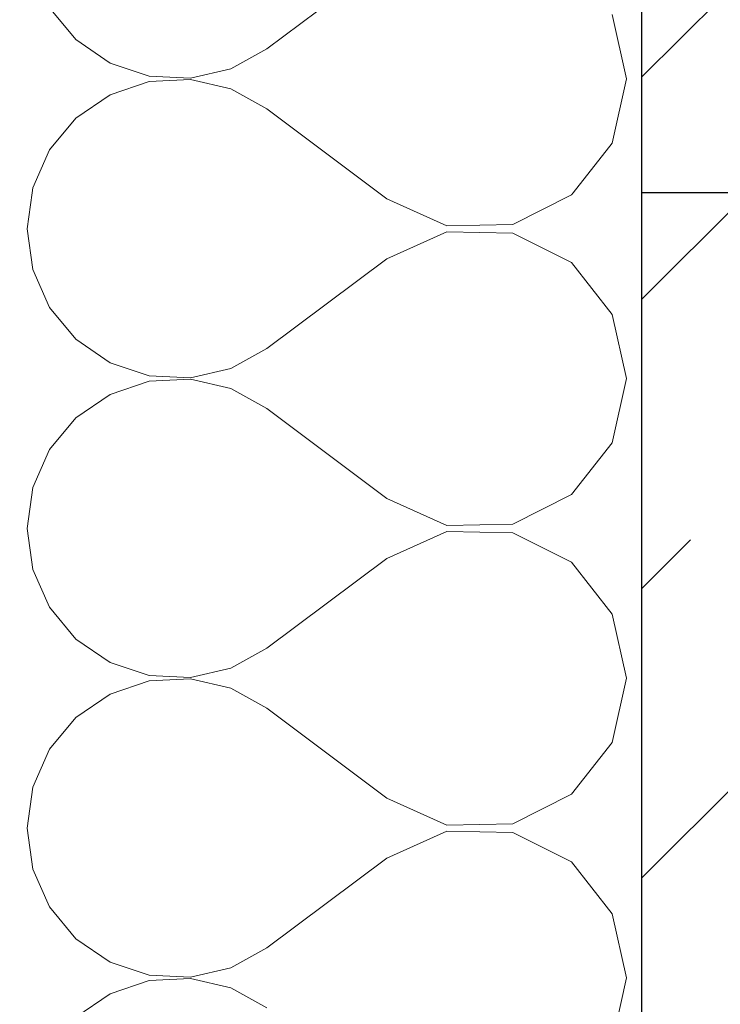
# Model space of a CAD drawing. Header units: millimetres. Extents: x 90539 to 127778, y -34922 to 14506.
# Tile 198 of 256: x 98720 to 98943, y 11182 to 11495. Entities that reach past the tile are written whole.
import ezdxf

# ---------------------------------------------------------------- set-up
doc = ezdxf.new("R2010")
doc.units = ezdxf.units.MM
doc.header["$MEASUREMENT"] = 0
for name, color, linetype in [('Nowe_A-Belki-Wieniec', 7, 'Continuous'), ('Nowe_A-Wymiary-Zewnętrzne', 7, 'Continuous'), ('Nowe_A-Ściany-Zewnętrzne', 7, 'Continuous')]:
    doc.layers.add(name, color=color, linetype=linetype)
doc.layers.add('Nowe_A-Wymiary-Zewnętrzne_Nr_pióra__45', color=7, linetype='Continuous', lineweight=15, true_color=0x40a5ff)
doc.layers.add('Nowe_A-Wymiary-Zewnętrzne_Nr_pióra__85', color=7, linetype='Continuous', lineweight=13, true_color=0x80c2ff)
for name, color, linetype, lineweight in [('Nowe_A-Wymiary-Zewnętrzne_Nr_pióra__46', 5, 'Continuous', 15), ('Nowe_A-Ściany-Zewnętrzne_Nr_pióra__174', 7, 'Continuous', 5), ('Nowe_A-Ściany-Zewnętrzne_Nr_pióra__27', 7, 'Continuous', 25)]:
    doc.layers.add(name, color=color, linetype=linetype, lineweight=lineweight)
doc.styles.add('STYL_AUTOMATYCZNY_2', font='arial.ttf')
doc.dimstyles.new('STYL_AUTOMATYCZNY__1', dxfattribs={"dimtxt": 125, "dimasz": 47.5, "dimexe": 0.18, "dimexo": 20, "dimgap": 0, "dimtad": 1, "dimdec": 1, "dimlfac": 0.1, "dimzin": 0, "dimdsep": 46, "dimtxsty": 'STYL_AUTOMATYCZNY_2', "dimblk": 'ARROWHEAD_11', "dimblk1": 'ARROWHEAD_11', "dimblk2": 'ARROWHEAD_11', "dimcen": 0.09, "dimclrd": 256, "dimclre": 256, "dimclrt": 5, "dimadec": 1, "dimazin": 0, "dimtfac": 1, "dimtdec": 4, "dimtmove": 0, "dimatfit": 3, "dimfxl": 0, "dimtolj": 1, "dimtzin": 0, "dimarcsym": 0})

# ---------------------------------------------------------------- blocks, each defined once
blk = doc.blocks.new('*X161')
at = {"layer": 'Nowe_A-Ściany-Zewnętrzne_Nr_pióra__174', "color": 7, "linetype": 'Continuous', "lineweight": 5}
for p, q in [((98723.95, 11440), (98722.36, 11428.57)), ((98836.65, 11438.1), (98834.11, 11440)), ((98895.35, 11439.32), (98895.88, 11440)), ((98836.65, 11438.1), (98855.73, 11429.53)), ((98876.64, 11429.96), (98895.35, 11439.32)), ((98722.36, 11428.57), (98724.17, 11415.56)), ((98855.73, 11427.62), (98836.65, 11419.05)), ((98855.73, 11429.53), (98876.64, 11429.96)), ((98876.64, 11427.18), (98855.73, 11427.62)), ((98895.35, 11417.83), (98876.64, 11427.18)), ((98836.65, 11419.05), (98798.55, 11390.48)), ((98724.17, 11415.56), (98729.47, 11403.54)), ((98908.24, 11401.36), (98895.35, 11417.83)), ((98729.47, 11403.54), (98737.85, 11393.42)), ((98912.84, 11380.95), (98908.24, 11401.36)), ((98737.85, 11393.42), (98748.68, 11385.98)), ((98787.05, 11384.12), (98798.55, 11390.48)), ((98748.68, 11385.98), (98761.13, 11381.78)), ((98774.26, 11381.14), (98787.05, 11384.12)), ((98761.13, 11381.78), (98774.26, 11381.14)), ((98774.26, 11380.76), (98761.13, 11380.12)), ((98787.05, 11377.79), (98774.26, 11380.76)), ((98908.24, 11360.55), (98912.84, 11380.95)), ((98761.13, 11380.12), (98748.68, 11375.93)), ((98798.55, 11371.43), (98787.05, 11377.79)), ((98748.68, 11375.93), (98737.85, 11368.48)), ((98836.65, 11342.86), (98798.55, 11371.43)), ((98737.85, 11368.48), (98729.47, 11358.37)), ((98895.35, 11344.08), (98908.24, 11360.55)), ((98729.47, 11358.37), (98724.17, 11346.35)), ((98724.17, 11346.35), (98722.36, 11333.33)), ((98876.64, 11334.72), (98895.35, 11344.08)), ((98836.65, 11342.86), (98855.73, 11334.29)), ((98855.73, 11334.29), (98876.64, 11334.72)), ((98722.36, 11333.33), (98724.17, 11320.32)), ((98855.73, 11332.38), (98836.65, 11323.81)), ((98876.64, 11331.94), (98855.73, 11332.38)), ((98895.35, 11322.59), (98876.64, 11331.94)), ((98836.65, 11323.81), (98798.55, 11295.24)), ((98908.24, 11306.12), (98895.35, 11322.59)), ((98724.17, 11320.32), (98729.47, 11308.3)), ((98729.47, 11308.3), (98737.85, 11298.18)), ((98912.84, 11285.71), (98908.24, 11306.12)), ((98737.85, 11298.18), (98748.68, 11290.74)), ((98787.05, 11288.88), (98798.55, 11295.24)), ((98748.68, 11290.74), (98761.13, 11286.54)), ((98774.26, 11285.91), (98787.05, 11288.88)), ((98761.13, 11284.89), (98748.68, 11280.69)), ((98761.13, 11286.54), (98774.26, 11285.91)), ((98774.26, 11285.52), (98761.13, 11284.89)), ((98787.05, 11282.55), (98774.26, 11285.52)), ((98908.24, 11265.31), (98912.84, 11285.71)), ((98748.68, 11280.69), (98737.85, 11273.25)), ((98798.55, 11276.19), (98787.05, 11282.55)), ((98836.65, 11247.62), (98798.55, 11276.19)), ((98737.85, 11273.25), (98729.47, 11263.13)), ((98895.35, 11248.84), (98908.24, 11265.31)), ((98729.47, 11263.13), (98724.17, 11251.11)), ((98724.17, 11251.11), (98722.36, 11238.1)), ((98836.65, 11247.62), (98855.73, 11239.05)), ((98876.64, 11239.49), (98895.35, 11248.84)), ((98722.36, 11238.1), (98724.17, 11225.08)), ((98855.73, 11237.14), (98836.65, 11228.57)), ((98855.73, 11239.05), (98876.64, 11239.49)), ((98876.64, 11236.71), (98855.73, 11237.14)), ((98895.35, 11227.35), (98876.64, 11236.71)), ((98836.65, 11228.57), (98798.55, 11200)), ((98908.24, 11210.88), (98895.35, 11227.35)), ((98724.17, 11225.08), (98729.47, 11213.06)), ((98729.47, 11213.06), (98737.85, 11202.94)), ((98912.84, 11190.48), (98908.24, 11210.88)), ((98737.85, 11202.94), (98748.68, 11195.5)), ((98787.05, 11193.64), (98798.55, 11200)), ((98748.68, 11195.5), (98761.13, 11191.31)), ((98774.26, 11190.67), (98787.05, 11193.64)), ((98761.13, 11189.65), (98748.68, 11185.45)), ((98761.13, 11191.31), (98774.26, 11190.67)), ((98774.26, 11190.28), (98761.13, 11189.65)), ((98787.05, 11187.31), (98774.26, 11190.28)), ((98908.24, 11170.07), (98912.84, 11190.48)), ((98798.55, 11180.95), (98787.05, 11187.31)), ((98748.68, 11185.45), (98737.85, 11178.01))]:
    blk.add_line(p, q, dxfattribs=at)
blk = doc.blocks.new('ElemPrzekroju_141')
at = {"layer": 'Nowe_A-Ściany-Zewnętrzne_Nr_pióra__27', "color": 7, "linetype": 'Continuous', "lineweight": 25}
blk.add_line((98917.6, 11440), (98917.6, 10870), dxfattribs=at)
at = {"layer": 'Nowe_A-Ściany-Zewnętrzne', "lineweight": 0}
blk.add_blockref('*X161', (0, 0), dxfattribs=at)
blk = doc.blocks.new('*X185')
at = {"layer": 'Nowe_A-Ściany-Zewnętrzne_Nr_pióra__174', "color": 7, "linetype": 'Continuous', "lineweight": 5}
for p, q in [((98836.65, 11514.29), (98798.55, 11485.71)), ((98729.47, 11498.77), (98737.85, 11488.66)), ((98912.84, 11476.19), (98908.24, 11496.6)), ((98737.85, 11488.66), (98748.68, 11481.22)), ((98787.05, 11479.36), (98798.55, 11485.71)), ((98748.68, 11481.22), (98761.13, 11477.02)), ((98774.26, 11476.38), (98787.05, 11479.36)), ((98761.13, 11475.36), (98748.68, 11471.16)), ((98761.13, 11477.02), (98774.26, 11476.38)), ((98774.26, 11476), (98761.13, 11475.36)), ((98787.05, 11473.02), (98774.26, 11476)), ((98908.24, 11455.78), (98912.84, 11476.19)), ((98798.55, 11466.67), (98787.05, 11473.02)), ((98748.68, 11471.16), (98737.85, 11463.72)), ((98834.11, 11440), (98798.55, 11466.67)), ((98737.85, 11463.72), (98729.47, 11453.61)), ((98895.88, 11440), (98908.24, 11455.78)), ((98729.47, 11453.61), (98724.17, 11441.58)), ((98724.17, 11441.58), (98723.95, 11440))]:
    blk.add_line(p, q, dxfattribs=at)
blk = doc.blocks.new('ElemPrzekroju_153')
at = {"layer": 'Nowe_A-Ściany-Zewnętrzne', "linetype": 'Continuous', "lineweight": 0, "true_color": 0x000000}
h = blk.add_hatch(dxfattribs=at)
h.set_pattern_fill('Bloczki_ceramiczne', color=18, style=0, pattern_type=2)
h.set_pattern_definition([(45, (0, 0), (-63.63961, 63.63961), [])])
h.paths.add_polyline_path([(98917.6, 11968.54), (98917.6, 11440), (99167.6, 11440), (99167.6, 11690), (99167.6, 11981.04)])
at = {"layer": 'Nowe_A-Ściany-Zewnętrzne_Nr_pióra__27', "color": 7, "linetype": 'Continuous', "lineweight": 25}
for p in [(98917.6, 11968.54), (99167.6, 11440)]:
    blk.add_line(p, (98917.6, 11440), dxfattribs=at)
at = {"layer": 'Nowe_A-Ściany-Zewnętrzne', "lineweight": 0}
blk.add_blockref('*X185', (0, 0), dxfattribs=at)
blk = doc.blocks.new('ElemPrzekroju_396')
at = {"layer": 'Nowe_A-Belki-Wieniec', "linetype": 'Continuous', "lineweight": 0, "true_color": 0x000000}
h = blk.add_hatch(dxfattribs=at)
h.set_pattern_fill('Beton_zbrojony', color=18, style=0, pattern_type=2)
h.set_pattern_definition([(45, (0, 0), (-91.92388, 91.92388), []), (45, (-45.96, 45.96), (-91.92388, 91.92388), [97.5, -32.5])])
h.paths.add_polyline_path([(98917.6, 10870), (99167.6, 10870), (99167.6, 11440), (98917.6, 11440)])
blk = doc.blocks.new('*D748')
at = {"layer": 'Nowe_A-Wymiary-Zewnętrzne_Nr_pióra__45', "linetype": 'Continuous', "lineweight": 15, "true_color": 0x40a5ff}
for points in [[(119375.13, 12845), (119376.08, 12840.22), (119378.79, 12836.16), (119382.84, 12833.45), (119387.63, 12832.5), (119392.41, 12833.45), (119396.47, 12836.16), (119399.18, 12840.22), (119400.13, 12845), (119399.18, 12849.78), (119396.47, 12853.84), (119392.41, 12856.55), (119387.63, 12857.5), (119382.84, 12856.55), (119378.79, 12853.84), (119376.08, 12849.78)], [(119375.13, -450), (119376.08, -454.78), (119378.79, -458.84), (119382.84, -461.55), (119387.63, -462.5), (119392.41, -461.55), (119396.47, -458.84), (119399.18, -454.78), (119400.13, -450), (119399.18, -445.22), (119396.47, -441.16), (119392.41, -438.45), (119387.63, -437.5), (119382.84, -438.45), (119378.79, -441.16), (119376.08, -445.22)]]:
    blk.add_hatch(color=161, dxfattribs=at).paths.add_polyline_path(points)
at = {"layer": 'Nowe_A-Wymiary-Zewnętrzne_Nr_pióra__45', "color": 161, "linetype": 'Continuous', "lineweight": 15, "true_color": 0x40a5ff}
for centre in [(119387.63, 12845), (119387.63, -450)]:
    blk.add_circle(centre, 12.5, dxfattribs=at)
at = {"layer": 'Nowe_A-Wymiary-Zewnętrzne_Nr_pióra__85', "color": 151, "linetype": 'Continuous', "lineweight": 13, "true_color": 0x80c2ff}
for p, q in [((119387.63, 12857.5), (119387.63, 12870)), ((119375.13, 12845), (119340.75, 12845)), ((119434.5, 12845), (119400.13, 12845)), ((119387.63, -437.5), (119387.63, 12832.5)), ((119375.13, -450), (119340.75, -450)), ((119434.5, -450), (119400.13, -450)), ((119387.63, -475), (119387.63, -462.5))]:
    blk.add_line(p, q, dxfattribs=at)
at = {"layer": 'Nowe_A-Wymiary-Zewnętrzne_Nr_pióra__46', "color": 5, "lineweight": 15, "insert": (119362.63, 5911.52), "char_height": 125, "attachment_point": 7, "rotation": 90, "style": 'STYL_AUTOMATYCZNY_2'}
blk.add_mtext('\\A1;{\\pql;\\fArial|b0|i0|c238|p0;\\W1.000000;1\xa0329,5}', dxfattribs=at)
blk = doc.blocks.new('ARROWHEAD_11')
at = {"color": 0, "linetype": 'Continuous', "lineweight": 0}
blk.add_line((0, 0), (-1, 0), dxfattribs=at)
at = {"color": 0, "linetype": 'Continuous', "lineweight": 0, "const_width": 0.25, "flags": 128}
blk.add_lwpolyline([(-0.125, 0, 1), (0.125, 0, 1)], format="xyb", close=True, dxfattribs=at)
blk = doc.blocks.new('*D759')
at = {"layer": 'Nowe_A-Wymiary-Zewnętrzne_Nr_pióra__45', "linetype": 'Continuous', "lineweight": 15, "true_color": 0x40a5ff}
for points in [[(119168.14, 11980), (119169.09, 11975.22), (119171.8, 11971.16), (119175.86, 11968.45), (119180.64, 11967.5), (119185.43, 11968.45), (119189.48, 11971.16), (119192.19, 11975.22), (119193.14, 11980), (119192.19, 11984.78), (119189.48, 11988.84), (119185.43, 11991.55), (119180.64, 11992.5), (119175.86, 11991.55), (119171.8, 11988.84), (119169.09, 11984.78)], [(119168.14, 11420), (119169.09, 11415.22), (119171.8, 11411.16), (119175.86, 11408.45), (119180.64, 11407.5), (119185.43, 11408.45), (119189.48, 11411.16), (119192.19, 11415.22), (119193.14, 11420), (119192.19, 11424.78), (119189.48, 11428.84), (119185.43, 11431.55), (119180.64, 11432.5), (119175.86, 11431.55), (119171.8, 11428.84), (119169.09, 11424.78)]]:
    blk.add_hatch(color=161, dxfattribs=at).paths.add_polyline_path(points)
at = {"layer": 'Nowe_A-Wymiary-Zewnętrzne_Nr_pióra__85', "color": 151, "linetype": 'Continuous', "lineweight": 13, "true_color": 0x80c2ff}
for p, q in [((119180.64, 11432.5), (119180.64, 11967.5)), ((119227.52, 11420), (119193.14, 11420))]:
    blk.add_line(p, q, dxfattribs=at)
at = {"layer": 'Nowe_A-Wymiary-Zewnętrzne_Nr_pióra__46', "color": 5, "lineweight": 15, "char_height": 125, "attachment_point": 7, "rotation": 90, "style": 'STYL_AUTOMATYCZNY_2'}
for s, insert in [('\\A1;{\\pql;\\fArial|b0|i0|c238|p0;\\W1.000000;26,0}', (119011.89, 11943.17)), ('\\A1;{\\pql;\\fArial|b0|i0|c238|p0;\\W1.000000;56,0}', (119155.64, 11533.18))]:
    blk.add_mtext(s, dxfattribs=dict(at, insert=insert))

msp = doc.modelspace()

# ---------------------------------------------------------------- block references
at = {"layer": 'Nowe_A-Ściany-Zewnętrzne', "lineweight": 0}
msp.add_blockref('ElemPrzekroju_141', (0, 0), dxfattribs=at)

# ---------------------------------------------------------------- next in the draw order: block references
msp.add_blockref('ElemPrzekroju_153', (0, 0), dxfattribs=at)

# ---------------------------------------------------------------- next in the draw order: block references
at = {"layer": 'Nowe_A-Belki-Wieniec', "lineweight": 0}
msp.add_blockref('ElemPrzekroju_396', (0, 0), dxfattribs=at)

# ---------------------------------------------------------------- next in the draw order: dimensions: what is measured, and where the dimension line sits
at = {"layer": 'Nowe_A-Wymiary-Zewnętrzne', "color": 151, "linetype": 'Continuous', "lineweight": 13, "true_color": 0x80c2ff}
for base, p1, p2, picture, middle in [((119387.63, 12845), (95120.09, -450), (98654.74, 12845), '*D748', (119300.13, 6192.64)), ((119180.64, 11980), (118022.6, 11420), (98707.6, 11980), '*D759', (119093.14, 11695))]:
    dim = msp.add_linear_dim(base=base, p1=p1, p2=p2, angle=90, dimstyle='STYL_AUTOMATYCZNY__1', dxfattribs=at)
    dim.commit()
    dim.dimension.update_dxf_attribs({"geometry": picture, "text_midpoint": middle, "dimtype": 160, "text_rotation": 90})

doc.saveas('drawing.dxf')
